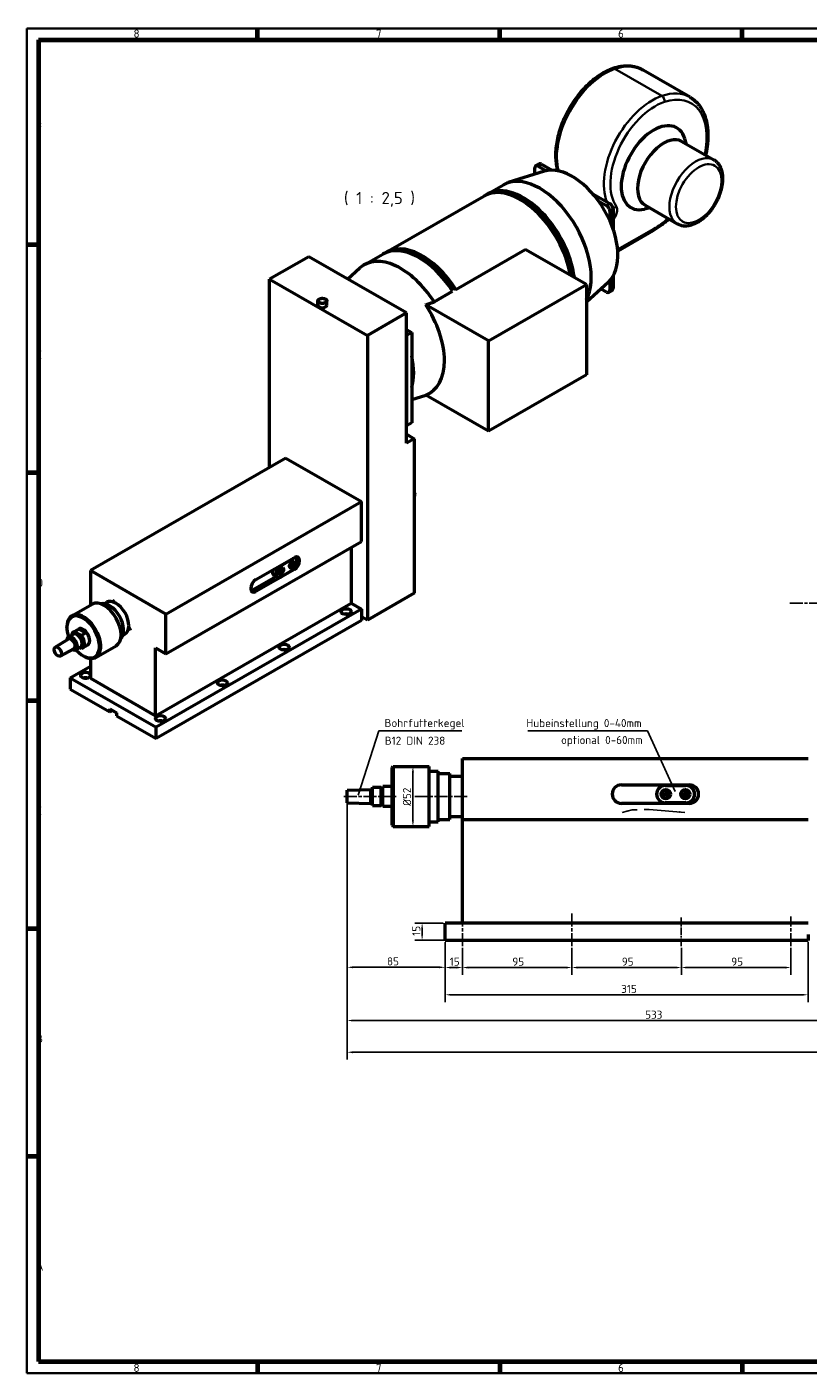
# Model space of a CAD drawing. Header units: millimetres. Extents: x 10 to 1672, y 10 to 1179.
# Tile 1 of 4: x 10 to 688, y 10 to 1179. Entities that reach past the tile are written whole.
import ezdxf

# ---------------------------------------------------------------- set-up
doc = ezdxf.new("R2010")
doc.units = ezdxf.units.MM
doc.header["$LTSCALE"] = 2
doc.linetypes.add('CHAIN', pattern=[0.3543, 0.2362, -0.0295, 0.0591, -0.0295])
doc.layers.get('0').update_dxf_attribs({"lineweight": 25})
for name, color, linetype, lineweight in [('Bemaßung (ISO)', 7, 'Continuous', 25), ('Mittellinie (ISO)', 7, 'Continuous', 25), ('Rahmen (ISO)', 7, 'Continuous', 70), ('Sichtbar (ISO)', 7, 'Continuous', 50), ('Sichtbar schmal (ISO)', 7, 'Continuous', 35), ('Symbol (ISO)', 7, 'Continuous', 25)]:
    doc.layers.add(name, color=color, linetype=linetype, lineweight=lineweight)
doc.styles.add('Bezeichnungstext (DIN)', font='isocpeur.ttf')
doc.styles.add('Notiztext (DIN)', font='isocpeur.ttf')
doc.dimstyles.new('Durchmesser', dxfattribs={"dimscale": 2, "dimtxt": 3.5, "dimasz": 2.5, "dimexe": 3.175, "dimexo": 0.8, "dimgap": 0.8, "dimtad": 1, "dimdec": 3, "dimrnd": 1e-08, "dimtxsty": 'Notiztext (DIN)', "dimcen": 0.09, "dimdle": 10, "dimclrd": 256, "dimclre": 256, "dimclrt": 256, "dimazin": 2, "dimtfac": 0.571429, "dimtdec": 3, "dimtmove": 0, "dimatfit": 3, "dimfxl": 1, "dimtolj": 1, "dimtzin": 0, "dimlwd": -1, "dimlwe": -1, "dimarcsym": 0})
doc.dimstyles.new('Standard (DIN)', dxfattribs={"dimscale": 2, "dimtxt": 3.5, "dimasz": 2.5, "dimexe": 3.175, "dimexo": 0.8, "dimgap": 0.8, "dimtad": 1, "dimdec": 3, "dimrnd": 1e-08, "dimtxsty": 'Notiztext (DIN)', "dimcen": 0.09, "dimdle": 10, "dimclrd": 256, "dimclre": 256, "dimclrt": 256, "dimazin": 2, "dimtfac": 0.571429, "dimtdec": 3, "dimtmove": 0, "dimatfit": 3, "dimfxl": 1, "dimtolj": 1, "dimlwd": -1, "dimlwe": -1, "dimarcsym": 0})
doc.dimstyles.new('Standard - Methode 2a (DIN)$7', dxfattribs={"dimscale": 2, "dimtxt": 3.5, "dimasz": 2.5, "dimexe": 3.175, "dimexo": 0.8, "dimgap": 0.8, "dimtad": 1, "dimtih": 1, "dimtoh": 1, "dimrnd": 1e-08, "dimtxsty": 'Notiztext (DIN)', "dimcen": 0.09, "dimdle": 10, "dimclrd": 256, "dimclre": 256, "dimclrt": 256, "dimazin": 2, "dimtfac": 1, "dimtmove": 0, "dimatfit": 3, "dimfxl": 1, "dimtolj": 1, "dimlwd": -1, "dimlwe": -1, "dimarcsym": 0})

# ---------------------------------------------------------------- blocks, each defined once
blk = doc.blocks.new('Ränder Hagen+Goebel Rahmen')
at = {"layer": 'Rahmen (ISO)', "linetype": 'Continuous', "lineweight": 35}
for p, q in [((5, 589), (5, 5)), ((5, 589), (836, 589)), ((5, 5), (836, 5))]:
    blk.add_line(p, q, dxfattribs=at)
at = {"layer": 'Rahmen (ISO)'}
for p, q in [((105.125, 584), (105.125, 589)), ((210.25, 584), (210.25, 589)), ((315.375, 584), (315.375, 589)), ((10, 584), (831, 584)), ((10, 584), (10, 10)), ((10, 495), (5, 495)), ((10, 396), (5, 396)), ((10, 297), (5, 297)), ((10, 198), (5, 198)), ((10, 99), (5, 99)), ((10, 10), (831, 10)), ((105.125, 10), (105.125, 5)), ((210.25, 10), (210.25, 5)), ((315.375, 10), (315.375, 5))]:
    blk.add_line(p, q, dxfattribs=at)
at = {"layer": 'Symbol (ISO)', "char_height": 3.5, "style": 'Notiztext (DIN)'}
for s, insert, attachment_point in [('8', (52.562, 585), 8), ('7', (157.687, 585), 8), ('6', (262.812, 585), 8), ('F', (9, 544.5), 7), ('E', (9, 445.5), 7), ('D', (9, 346.5), 7), ('C', (9, 247.5), 7), ('B', (9, 148.5), 7), ('A', (9, 49.5), 7), ('8', (52.562, 9), 2), ('7', (157.687, 9), 2), ('6', (262.812, 9), 2)]:
    blk.add_mtext(s, dxfattribs=dict(at, insert=insert, attachment_point=attachment_point))
blk = doc.blocks.new('*D12')
at = {"layer": 'Bemaßung (ISO)'}
for p, q in [((371.4, 400.9), (346.6, 400.9)), ((686.4, 385.9), (346.6, 385.9)), ((353, 390.9), (353, 395.9))]:
    blk.add_line(p, q, dxfattribs=at)
for points in [[(352.2, 395.9), (353.8, 395.9), (353, 400.9)], [(352.2, 390.9), (353.8, 390.9), (353, 385.9)]]:
    blk.add_solid(points, dxfattribs=at)
at = {"layer": 'Defpoints', "color": 0}
for p in [(353, 400.9), (373, 400.9), (688, 385.9)]:
    blk.add_point(p, dxfattribs=at)
at = {"layer": 'Bemaßung (ISO)', "insert": (344.4, 389.9), "char_height": 7, "attachment_point": 1, "rotation": 90, "style": 'Notiztext (DIN)'}
blk.add_mtext('\\A1;15', dxfattribs=at)
blk = doc.blocks.new('*D14')
at = {"layer": 'Bemaßung (ISO)'}
blk.add_line((345, 531.9), (345, 489.9), dxfattribs=at)
for points in [[(344.2, 531.9), (345.9, 531.9), (345, 536.9)], [(344.2, 489.9), (345.9, 489.9), (345, 484.9)]]:
    blk.add_solid(points, dxfattribs=at)
at = {"layer": 'Defpoints', "color": 0}
for p in [(328, 536.9), (345, 484.9), (359, 484.9)]:
    blk.add_point(p, dxfattribs=at)
at = {"layer": 'Bemaßung (ISO)', "insert": (336.4, 502.6), "char_height": 7, "attachment_point": 1, "rotation": 90, "style": 'Notiztext (DIN)'}
blk.add_mtext('\\A1;Ø52', dxfattribs=at)
blk = doc.blocks.new('*D15')
at = {"layer": 'Bemaßung (ISO)'}
for p, q in [((288, 514.9), (288, 356.1)), ((373, 384.3), (373, 356.1)), ((293, 362.5), (368, 362.5))]:
    blk.add_line(p, q, dxfattribs=at)
for points in [[(293, 363.3), (293, 361.6), (288, 362.5)], [(368, 363.3), (368, 361.6), (373, 362.5)]]:
    blk.add_solid(points, dxfattribs=at)
at = {"layer": 'Defpoints', "color": 0}
for p in [(288, 516.5), (373, 385.9), (373, 362.5)]:
    blk.add_point(p, dxfattribs=at)
at = {"layer": 'Bemaßung (ISO)', "insert": (322.5, 371.1), "char_height": 7, "attachment_point": 1, "style": 'Notiztext (DIN)'}
blk.add_mtext('\\A1;85', dxfattribs=at)
blk = doc.blocks.new('*D18')
at = {"layer": 'Bemaßung (ISO)'}
for p, q in [((373, 384.3), (373, 332.3)), ((688, 384.3), (688, 332.3)), ((683, 338.6), (378, 338.6))]:
    blk.add_line(p, q, dxfattribs=at)
for points in [[(378, 339.4), (378, 337.8), (373, 338.6)], [(683, 339.4), (683, 337.8), (688, 338.6)]]:
    blk.add_solid(points, dxfattribs=at)
at = {"layer": 'Defpoints', "color": 0}
for p in [(373, 385.9), (688, 385.9), (373, 338.6)]:
    blk.add_point(p, dxfattribs=at)
at = {"layer": 'Bemaßung (ISO)', "insert": (525.8, 347.2), "char_height": 7, "attachment_point": 1, "style": 'Notiztext (DIN)'}
blk.add_mtext('\\A1;315', dxfattribs=at)
blk = doc.blocks.new('*D26')
at = {"layer": 'Bemaßung (ISO)'}
for p, q in [((373, 384.3), (373, 355.9)), ((388, 379.3), (388, 355.9)), ((378, 362.3), (383, 362.3))]:
    blk.add_line(p, q, dxfattribs=at)
for points in [[(378, 363.1), (378, 361.4), (373, 362.3)], [(383, 363.1), (383, 361.4), (388, 362.3)]]:
    blk.add_solid(points, dxfattribs=at)
at = {"layer": 'Defpoints', "color": 0}
for p in [(373, 385.9), (388, 380.9), (388, 362.3)]:
    blk.add_point(p, dxfattribs=at)
at = {"layer": 'Bemaßung (ISO)', "insert": (377, 370.9), "char_height": 7, "attachment_point": 1, "style": 'Notiztext (DIN)'}
blk.add_mtext('\\A1;15', dxfattribs=at)
blk = doc.blocks.new('*D27')
at = {"layer": 'Bemaßung (ISO)'}
for p, q in [((388, 379.3), (388, 355.9)), ((483, 379.3), (483, 355.9)), ((393, 362.3), (478, 362.3))]:
    blk.add_line(p, q, dxfattribs=at)
for points in [[(393, 363.1), (393, 361.4), (388, 362.3)], [(478, 363.1), (478, 361.4), (483, 362.3)]]:
    blk.add_solid(points, dxfattribs=at)
at = {"layer": 'Defpoints', "color": 0}
for p in [(388, 380.9), (483, 380.9), (483, 362.3)]:
    blk.add_point(p, dxfattribs=at)
at = {"layer": 'Bemaßung (ISO)', "insert": (431.3, 370.9), "char_height": 7, "attachment_point": 1, "style": 'Notiztext (DIN)'}
blk.add_mtext('\\A1;95', dxfattribs=at)
blk = doc.blocks.new('*D28')
at = {"layer": 'Bemaßung (ISO)'}
for p, q in [((483, 379.3), (483, 355.9)), ((578, 379.3), (578, 355.9)), ((488, 362.3), (573, 362.3))]:
    blk.add_line(p, q, dxfattribs=at)
for points in [[(488, 363.1), (488, 361.4), (483, 362.3)], [(573, 363.1), (573, 361.4), (578, 362.3)]]:
    blk.add_solid(points, dxfattribs=at)
at = {"layer": 'Defpoints', "color": 0}
for p in [(483, 380.9), (578, 380.9), (578, 362.3)]:
    blk.add_point(p, dxfattribs=at)
at = {"layer": 'Bemaßung (ISO)', "insert": (526.3, 370.9), "char_height": 7, "attachment_point": 1, "style": 'Notiztext (DIN)'}
blk.add_mtext('\\A1;95', dxfattribs=at)
blk = doc.blocks.new('*D29')
at = {"layer": 'Bemaßung (ISO)'}
for p, q in [((578, 379.3), (578, 355.9)), ((673, 379.3), (673, 355.9)), ((583, 362.3), (668, 362.3))]:
    blk.add_line(p, q, dxfattribs=at)
for points in [[(583, 363.1), (583, 361.4), (578, 362.3)], [(668, 363.1), (668, 361.4), (673, 362.3)]]:
    blk.add_solid(points, dxfattribs=at)
at = {"layer": 'Defpoints', "color": 0}
for p in [(578, 380.9), (673, 380.9), (673, 362.3)]:
    blk.add_point(p, dxfattribs=at)
at = {"layer": 'Bemaßung (ISO)', "insert": (621.3, 370.9), "char_height": 7, "attachment_point": 1, "style": 'Notiztext (DIN)'}
blk.add_mtext('\\A1;95', dxfattribs=at)
blk = doc.blocks.new('*D32')
at = {"layer": 'Bemaßung (ISO)'}
for p, q in [((288, 514.9), (288, 309.9)), ((821, 460.4), (821, 309.9)), ((293, 316.2), (816, 316.2))]:
    blk.add_line(p, q, dxfattribs=at)
for points in [[(293, 317.1), (293, 315.4), (288, 316.2)], [(816, 317.1), (816, 315.4), (821, 316.2)]]:
    blk.add_solid(points, dxfattribs=at)
at = {"layer": 'Defpoints', "color": 0}
for p in [(288, 516.5), (821, 462), (821, 316.2)]:
    blk.add_point(p, dxfattribs=at)
at = {"layer": 'Bemaßung (ISO)', "insert": (546.6, 324.8), "char_height": 7, "attachment_point": 1, "style": 'Notiztext (DIN)'}
blk.add_mtext('\\A1;533', dxfattribs=at)
blk = doc.blocks.new('*D37')
at = {"layer": 'Bemaßung (ISO)'}
for p, q in [((1247.5, 715.1), (1247.5, 282.3)), ((288, 514.9), (288, 282.3)), ((293, 288.7), (1242.5, 288.7))]:
    blk.add_line(p, q, dxfattribs=at)
for points in [[(293, 289.5), (293, 287.8), (288, 288.7)], [(1242.5, 289.5), (1242.5, 287.8), (1247.5, 288.7)]]:
    blk.add_solid(points, dxfattribs=at)
at = {"layer": 'Defpoints', "color": 0}
for p in [(1247.5, 716.7), (288, 516.5), (1247.5, 288.7)]:
    blk.add_point(p, dxfattribs=at)
at = {"layer": 'Bemaßung (ISO)', "insert": (750.9, 297.3), "char_height": 7, "attachment_point": 1, "style": 'Notiztext (DIN)'}
blk.add_mtext('\\A1; ca. 960', dxfattribs=at)

msp = doc.modelspace()

# ---------------------------------------------------------------- linework, layer by layer
at = {"layer": 'Mittellinie (ISO)', "linetype": 'CHAIN', "ltscale": 23.990969}
for p, q in [((672.0554, 678.8805), (1092.7496, 678.8805)), ((285.0074, 510.8805), (331.3124, 510.8805)), ((346.6966, 510.8805), (392.3923, 510.8805)), ((482.9915, 380.8805), (482.9915, 409.6083)), ((387.9915, 380.8805), (387.9915, 407.3241)), ((672.9915, 380.8805), (672.9915, 406.5166))]:
    msp.add_line(p, q, dxfattribs=at)
at = {"layer": 'Mittellinie (ISO)', "linetype": 'CHAIN', "ltscale": 13.803725}
msp.add_line((577.9915, 380.8805), (577.9915, 405.7252), dxfattribs=at)
at = {"layer": 'Sichtbar (ISO)'}
for p, q in [((585.5761, 1118.2342), (544.8467, 1141.6887)), ((578.5254, 1079.8288), (606.244, 1063.8668)), ((582.5498, 1077.5113), (581.1301, 1082.0875)), ((459.2203, 1053.9274), (427.8324, 1044.0929)), ((450.8335, 1051.2996), (450.8335, 1056.8027)), ((454.4942, 1060.269), (451.6658, 1058.6402)), ((453.6619, 1058.4441), (460.7772, 1054.3467)), ((456.4903, 1060.0729), (465.5062, 1054.881)), ((409.3951, 1034.071), (423.5373, 1042.215)), ((321.7139, 983.5788), (406.5667, 1032.4423)), ((501.2146, 1034.3179), (515.8873, 1025.8684)), ((505.9436, 1028.3371), (513.0589, 1024.2397)), ((515.8873, 1019.3407), (515.8873, 1011.1141)), ((518.7157, 1020.9695), (518.7157, 1003.9927)), ((550.6117, 1022.05), (545.9411, 1020.9809)), ((546.5873, 1024.3675), (574.3059, 1008.4054)), ((553.2388, 1002.1699), (522.832, 984.6598)), ((382.3237, 951.3121), (442.5906, 986.0175)), ((495.5441, 955.5237), (442.5906, 986.0175)), ((254.5621, 979.7054), (220.6209, 960.16)), ((339.4149, 930.8419), (254.5621, 979.7054)), ((302.7849, 972.6783), (318.8855, 981.95)), ((220.6209, 960.16), (305.4738, 911.2965)), ((220.6209, 796.7137), (220.6209, 960.16)), ((288.3574, 960.244), (299.0767, 969.9716)), ((515.8873, 958.8934), (515.8873, 950.6667)), ((518.7157, 962.7572), (518.7157, 952.2955)), ((363.3947, 940.4116), (379.4953, 949.6833)), ((377.4991, 952.6974), (378.7086, 953.3939)), ((378.7086, 953.3939), (382.3237, 951.3121)), ((410.6912, 906.6602), (495.5441, 955.5237)), ((514.6556, 957.6625), (495.5441, 940.1652)), ((495.5441, 955.5237), (495.5441, 877.0392)), ((513.0589, 949.0253), (508.2478, 951.7959)), ((517.8834, 950.458), (515.055, 948.8292)), ((262.4415, 937.6828), (262.4415, 940.953)), ((270.4415, 937.6828), (270.4415, 940.953)), ((410.6912, 906.6602), (356.1798, 938.0512)), ((339.4149, 930.8419), (305.4738, 911.2965)), ((339.4149, 817.6934), (339.4149, 930.8419)), ((339.4149, 916.4329), (343.9404, 913.8268)), ((343.9404, 913.8268), (339.4149, 911.2208)), ((343.9404, 913.8268), (343.9404, 835.3423)), ((305.4738, 911.2965), (305.4738, 664.0703)), ((339.4149, 911.2208), (339.4149, 832.7363)), ((410.6912, 828.1757), (410.6912, 906.6602)), ((495.5441, 877.0392), (410.6912, 828.1757)), ((343.9404, 855.6558), (356.1987, 859.5559)), ((410.6912, 828.1757), (356.1798, 859.5667)), ((343.9404, 835.3423), (339.4149, 832.7363)), ((339.4149, 825.5116), (346.2031, 821.6025)), ((346.2031, 821.6025), (339.4149, 817.6934)), ((346.2031, 821.6025), (346.2031, 687.5247)), ((234.7631, 804.8576), (65.0574, 707.1306)), ((234.7631, 804.8576), (300.3826, 767.0698)), ((346.2031, 774.8491), (346.7465, 773.4481)), ((346.7465, 773.4481), (346.2031, 773.1352)), ((346.7465, 772.0254), (346.2031, 771.2502)), ((346.2031, 771.7125), (346.7465, 772.0254)), ((130.677, 669.3429), (300.3826, 767.0698)), ((300.3826, 732.4059), (300.3826, 767.0698)), ((130.677, 634.6789), (300.3826, 732.4059)), ((291.3316, 727.1937), (291.3316, 678.7546)), ((208.7415, 699.2544), (242.117, 718.4741)), ((230.2376, 711.3061), (240.4199, 717.1698)), ((239.5561, 712.6792), (240.5298, 713.3656)), ((240.5298, 713.3656), (241.1108, 712.7881)), ((241.3081, 714.6583), (240.7583, 714.975)), ((241.8885, 718.3425), (243.4141, 717.464)), ((65.0574, 707.1306), (65.0574, 676.974)), ((130.677, 669.3429), (65.0574, 707.1306)), ((205.9131, 690.4186), (225.9405, 701.9516)), ((242.117, 708.0095), (208.7415, 688.7898)), ((224.415, 702.8301), (227.2434, 701.2014)), ((228.8969, 704.2676), (228.347, 704.5842)), ((229.5608, 705.7825), (229.8694, 707.0354)), ((230.2119, 705.3109), (229.5608, 705.7825)), ((229.8694, 707.0354), (230.829, 707.8166)), ((231.1715, 706.0921), (230.0401, 706.7436)), ((231.1715, 706.0921), (230.2119, 705.3109)), ((240.4199, 707.3592), (230.2376, 701.4956)), ((230.7594, 707.76), (231.4801, 707.345)), ((230.829, 707.8166), (231.4801, 707.345)), ((231.6914, 709.1205), (231.1416, 709.4371)), ((231.4801, 707.345), (231.1715, 706.0921)), ((238.5135, 709.8055), (237.9637, 710.1221)), ((239.1633, 711.4152), (239.5561, 712.6792)), ((239.7444, 710.8376), (239.1633, 711.4152)), ((239.5867, 712.1756), (240.7181, 711.5241)), ((240.7181, 711.5241), (239.7444, 710.8376)), ((240.3401, 713.2319), (241.1108, 712.7881)), ((241.1108, 712.7881), (240.7181, 711.5241)), ((77.1509, 678.3992), (79.1347, 679.5416)), ((84.0132, 680.043), (86.3553, 681.3917)), ((121.626, 581.0276), (291.3316, 678.7546)), ((291.3316, 678.7546), (300.3826, 673.5425)), ((346.2031, 687.5247), (305.4738, 664.0703)), ((49.0207, 667.7391), (66.557, 677.8376)), ((300.3826, 673.5425), (122.1917, 570.9291)), ((130.677, 634.6789), (130.677, 669.3429)), ((300.3826, 673.5425), (300.3826, 663.7319)), ((305.4738, 664.0703), (300.3826, 667.0021)), ((44.6928, 657.5323), (44.6928, 658.1838)), ((50.3172, 653.715), (54.8426, 656.3211)), ((51.0354, 654.0014), (54.9952, 656.2816)), ((54.9952, 656.2816), (61.2199, 652.9437)), ((97.9861, 655.7787), (100.3282, 657.1274)), ((300.3826, 663.7319), (122.1917, 561.1186)), ((34.5072, 640.521), (45.8806, 647.5768)), ((46.0244, 649.3967), (50.2671, 651.8399)), ((46.9135, 647.8315), (46.9227, 647.8368)), ((57.2601, 650.6634), (51.0354, 654.0014)), ((61.2199, 652.9437), (57.2601, 650.6634)), ((93.12, 650.6686), (95.1037, 651.8109)), ((38.9545, 632.798), (50.7659, 639.0935)), ((51.5046, 639.859), (51.5138, 639.8643)), ((52.4121, 638.3044), (56.6547, 640.7476)), ((55.8591, 640.2895), (57.3121, 639.5103)), ((58.3017, 639.8497), (62.8272, 642.4557)), ((58.7802, 633.0691), (59.3437, 632.7421)), ((69.7805, 631.6892), (87.3167, 641.7877)), ((121.626, 639.891), (130.677, 634.6789)), ((121.626, 581.0276), (121.626, 639.891)), ((47.5212, 613.929), (65.0574, 624.0275)), ((65.0574, 630.7597), (65.0574, 613.6032)), ((47.5212, 613.929), (47.5212, 604.1184)), ((47.5212, 613.929), (122.1917, 570.9291)), ((65.0574, 613.6032), (121.626, 581.0276)), ((47.5212, 604.1184), (82.028, 584.2473)), ((82.028, 586.8634), (87.6849, 583.6059)), ((82.028, 584.2473), (82.028, 586.8634)), ((84.2995, 585.5554), (82.028, 584.2473)), ((87.6849, 583.6059), (87.6849, 580.9897)), ((87.6849, 580.9897), (122.1917, 561.1186)), ((122.1917, 561.1186), (122.1917, 570.9291)), ((387.9915, 543.8805), (687.9915, 543.8805)), ((387.9915, 490.8805), (387.9915, 543.8805)), ((326.9915, 535.8805), (327.9915, 536.8805)), ((326.9915, 485.8805), (326.9915, 535.8805)), ((327.9915, 536.8805), (327.9915, 484.8805)), ((327.9915, 536.8805), (358.9915, 536.8805)), ((358.9915, 484.8805), (358.9915, 536.8805)), ((358.9915, 532.8805), (366.9915, 532.8805)), ((366.9915, 488.8805), (366.9915, 532.8805)), ((366.9915, 530.8805), (376.9915, 530.8805)), ((376.9915, 490.8805), (376.9915, 530.8805)), ((376.9915, 528.3805), (387.9915, 528.3805)), ((287.9915, 516.4515), (308.4915, 517)), ((287.9915, 505.3095), (287.9915, 516.4515)), ((308.4915, 504.761), (308.4915, 517)), ((308.4915, 516.6305), (309.9915, 516.6305)), ((309.9915, 502.8805), (309.9915, 518.8805)), ((309.9915, 518.8805), (317.4915, 518.8805)), ((317.4915, 502.8805), (317.4915, 518.8805)), ((317.4915, 517.8805), (318.9915, 517.8805)), ((325.9915, 519.4123), (318.9915, 519.4123)), ((318.9915, 502.4055), (318.9915, 519.4123)), ((325.9915, 519.4123), (325.9915, 520.8805)), ((325.9915, 520.8805), (326.9915, 520.8805)), ((525.9915, 520.8805), (584.9915, 520.8805)), ((563.3406, 514.1748), (565.037, 514.5244)), ((563.9915, 520.3805), (581.9915, 520.3805)), ((565.037, 514.5244), (566.1879, 513.23)), ((287.9915, 505.3095), (308.4915, 504.761)), ((308.4915, 505.1305), (309.9915, 505.1305)), ((309.9915, 502.8805), (317.4915, 502.8805)), ((317.4915, 503.8805), (318.9915, 503.8805)), ((584.9915, 504.8805), (525.9915, 504.8805)), ((562.7951, 512.5309), (563.3406, 514.1748)), ((563.946, 511.2366), (562.7951, 512.5309)), ((565.6424, 511.5861), (563.946, 511.2366)), ((581.9915, 505.3805), (563.9915, 505.3805)), ((566.1879, 513.23), (565.6424, 511.5861)), ((579.7702, 512.6883), (580.4644, 514.2751)), ((580.7973, 511.2936), (579.7702, 512.6883)), ((580.4644, 514.2751), (582.1857, 514.4673)), ((582.5186, 511.4858), (580.7973, 511.2936)), ((582.1857, 514.4673), (583.2129, 513.0727)), ((583.2129, 513.0727), (582.5186, 511.4858)), ((318.9915, 502.4055), (325.9915, 502.4055)), ((318.9915, 502.0621), (318.9915, 502.4055)), ((325.9915, 502.0621), (318.9915, 502.0621)), ((325.9915, 500.8805), (325.9915, 502.4055)), ((325.9915, 500.8805), (326.9915, 500.8805)), ((376.9915, 493.3805), (387.9915, 493.3805)), ((326.9915, 485.8805), (327.9915, 484.8805)), ((327.9915, 484.8805), (358.9915, 484.8805)), ((358.9915, 488.8805), (366.9915, 488.8805)), ((366.9915, 490.8805), (376.9915, 490.8805)), ((387.9915, 490.8805), (687.9915, 490.8805)), ((387.9915, 400.8805), (387.9915, 490.8805)), ((372.9915, 385.8805), (372.9915, 400.8805)), ((687.9915, 400.8805), (372.9915, 400.8805)), ((687.9915, 385.8805), (372.9915, 385.8805)), ((687.9915, 390.8805), (687.9915, 385.8805))]:
    msp.add_line(p, q, dxfattribs=at)
at = {"layer": 'Sichtbar (ISO)', "flags": 128}
for points in [[(518.4915, 1143.0733), (517.1165, 1142.5826), (515.7408, 1142.0384), (514.3654, 1141.4417), (512.9913, 1140.7934), (511.6196, 1140.0945), (510.2514, 1139.346), (508.8877, 1138.5487), (507.5295, 1137.7037), (506.1779, 1136.8119), (504.834, 1135.8743), (503.4988, 1134.8918), (502.1735, 1133.8655), (500.8591, 1132.7965), (499.5568, 1131.686), (498.2676, 1130.5353), (496.9927, 1129.3455), (495.7331, 1128.1179), (494.49, 1126.8535), (493.2645, 1125.5537), (492.0577, 1124.2195), (490.8707, 1122.8523), (489.7046, 1121.4534), (488.5604, 1120.0243), (487.4392, 1118.5664), (486.342, 1117.0814), (485.2697, 1115.5705), (484.2235, 1114.0353), (483.2042, 1112.4773), (482.2129, 1110.8979), (481.2507, 1109.2986), (480.3184, 1107.6809), (479.4171, 1106.0464), (478.5476, 1104.3968), (477.7105, 1102.7336), (476.9067, 1101.0585), (476.137, 1099.3731), (475.4021, 1097.6789), (474.7027, 1095.9777), (474.0398, 1094.271), (473.4139, 1092.5603), (472.8259, 1090.8475), (472.2765, 1089.134), (471.7661, 1087.4216), (471.2951, 1085.7117), (470.8641, 1084.0059), (470.4736, 1082.3058), (470.124, 1080.6129), (469.8159, 1078.9288), (469.5496, 1077.255), (469.3257, 1075.5932), (469.1447, 1073.9448), (469.0068, 1072.3113), (468.9125, 1070.6941), (468.8619, 1069.0947), (468.8553, 1067.5143), (468.8932, 1065.9545), (468.9756, 1064.4166), (469.1031, 1062.9019), (469.2759, 1061.4119), (469.4942, 1059.948), (469.7584, 1058.5115), (470.0688, 1057.1039), (470.4255, 1055.7264), (470.8289, 1054.3807)], [(544.8467, 1141.6887), (544.1434, 1142.0791), (543.4279, 1142.4475), (542.7007, 1142.7935), (541.9624, 1143.1171), (541.2133, 1143.4181), (540.454, 1143.6963), (539.685, 1143.9516), (538.9066, 1144.1839), (538.1195, 1144.3933), (537.324, 1144.5798), (536.5206, 1144.7433), (535.7097, 1144.884), (534.8919, 1145.0018), (534.0675, 1145.0968), (533.2369, 1145.1691), (532.4005, 1145.2189), (531.5586, 1145.2463), (530.7116, 1145.2514), (529.8599, 1145.2344), (529.0039, 1145.1954), (528.1437, 1145.1345), (527.2798, 1145.052), (526.4123, 1144.9479), (525.5416, 1144.8226), (524.668, 1144.6761), (523.7917, 1144.5086), (522.913, 1144.3204), (522.0321, 1144.1115), (521.1493, 1143.8822), (520.2648, 1143.6326), (519.3788, 1143.3629), (518.4915, 1143.0733)], [(585.5761, 1118.2342), (586.2166, 1117.8527), (586.8456, 1117.4524), (587.463, 1117.0338), (588.0685, 1116.597), (588.662, 1116.1425), (589.2431, 1115.6706), (589.8118, 1115.1814), (590.3677, 1114.6753), (590.9108, 1114.1527), (591.4407, 1113.6139), (591.9574, 1113.059), (592.4605, 1112.4885), (592.9499, 1111.9026), (593.4254, 1111.3017), (593.8868, 1110.686), (594.3338, 1110.0558), (594.7663, 1109.4115), (595.1842, 1108.7534), (595.5877, 1108.0819), (595.9766, 1107.3973), (596.3512, 1106.6998), (596.7113, 1105.9897), (597.057, 1105.2673), (597.3882, 1104.5327), (597.7051, 1103.7863), (598.0075, 1103.0282), (598.2956, 1102.2588), (598.5693, 1101.4784), (598.8286, 1100.6871), (599.0735, 1099.8852), (599.3042, 1099.0729), (599.5204, 1098.2506), (599.7224, 1097.4185), (599.91, 1096.5768), (600.0833, 1095.7259), (600.2423, 1094.8658), (600.3871, 1093.9968), (600.5177, 1093.119), (600.6343, 1092.2328), (600.7367, 1091.3383), (600.8251, 1090.4357), (600.8994, 1089.5254), (600.9598, 1088.6075), (601.0063, 1087.6822), (601.0389, 1086.7499), (601.0577, 1085.8106), (601.0626, 1084.8647), (601.0538, 1083.9124), (601.0313, 1082.9538), (600.9951, 1081.9893), (600.9453, 1081.0191), (600.8819, 1080.0434), (600.8049, 1079.0623), (600.7144, 1078.0763), (600.6105, 1077.0854), (600.4931, 1076.0899), (600.3624, 1075.0902), (600.2184, 1074.0864), (600.0613, 1073.0788), (599.891, 1072.0676), (599.7076, 1071.0531), (599.5112, 1070.0356), (599.3018, 1069.0153), (599.0796, 1067.9925)], [(574.3059, 1008.4054), (574.8032, 1008.1332), (575.3115, 1007.8827), (575.8301, 1007.6539), (576.358, 1007.4468), (576.8945, 1007.2615), (577.4387, 1007.0979), (577.9898, 1006.9562), (578.5468, 1006.8363), (579.1091, 1006.7382), (579.6756, 1006.6621), (580.2456, 1006.6078), (580.8183, 1006.5749), (581.3932, 1006.5627), (581.9701, 1006.5709), (582.5485, 1006.5992), (583.1281, 1006.6472), (583.7085, 1006.7146), (584.2895, 1006.8008), (584.8705, 1006.9057), (585.4512, 1007.0287), (586.0314, 1007.1696), (586.6105, 1007.328), (587.1885, 1007.5035), (587.7652, 1007.6957), (588.3406, 1007.9043), (588.9144, 1008.1292), (589.4865, 1008.37), (590.0567, 1008.6265), (590.6248, 1008.8984), (591.1907, 1009.1854), (591.7542, 1009.4872), (592.3152, 1009.8036), (592.8734, 1010.1343), (593.4287, 1010.4791), (593.9809, 1010.8376), (594.5298, 1011.2096), (595.0754, 1011.595), (595.6173, 1011.9934), (596.1554, 1012.4046), (596.6895, 1012.8284), (597.2194, 1013.2645), (597.7448, 1013.7126), (598.2656, 1014.1725), (598.7816, 1014.6439), (599.2926, 1015.1265), (599.7983, 1015.6202), (600.2986, 1016.1245), (600.7933, 1016.6393), (601.2821, 1017.1644), (601.7648, 1017.6994), (602.2413, 1018.244), (602.7113, 1018.798), (603.1745, 1019.361), (603.6308, 1019.9327), (604.0801, 1020.5129), (604.5219, 1021.1012), (604.9563, 1021.6973), (605.3829, 1022.3008), (605.8015, 1022.9116), (606.212, 1023.5292), (606.6142, 1024.1534), (607.0077, 1024.7839), (607.3925, 1025.4203), (607.7683, 1026.0623), (608.1349, 1026.7096), (608.4922, 1027.3619), (608.8399, 1028.0187), (609.178, 1028.6798), (609.5061, 1029.3449), (609.8243, 1030.0135), (610.1322, 1030.6855), (610.4298, 1031.3603), (610.7169, 1032.0378), (610.9932, 1032.7175), (611.2587, 1033.3992), (611.5131, 1034.0824), (611.7563, 1034.767), (611.9881, 1035.4524), (612.2085, 1036.1384), (612.4172, 1036.8247), (612.6142, 1037.5109), (612.7993, 1038.1968), (612.9724, 1038.882), (613.1334, 1039.5663), (613.2822, 1040.2492), (613.4185, 1040.9305), (613.5424, 1041.61), (613.6536, 1042.2871), (613.7521, 1042.9618), (613.8376, 1043.6336), (613.9102, 1044.3022), (613.9697, 1044.9675), (614.016, 1045.629), (614.049, 1046.2865), (614.0684, 1046.9398), (614.0743, 1047.5886), (614.0663, 1048.2325), (614.0445, 1048.8714), (614.0086, 1049.5049), (613.9585, 1050.1327), (613.8941, 1050.7546), (613.8152, 1051.3703), (613.7217, 1051.9795), (613.6134, 1052.5819), (613.4902, 1053.1772), (613.3518, 1053.7655), (613.1979, 1054.3463), (613.0285, 1054.919), (612.8433, 1055.4833), (612.6423, 1056.0385), (612.4253, 1056.5843), (612.1921, 1057.1201), (611.9427, 1057.6454), (611.677, 1058.1597), (611.3946, 1058.6626), (611.0956, 1059.1535), (610.7798, 1059.632), (610.4471, 1060.0975), (610.0972, 1060.5493), (609.7305, 1060.9864), (609.3472, 1061.4081), (608.948, 1061.8135), (608.5333, 1062.2021), (608.1036, 1062.5731), (607.6593, 1062.9257), (607.2009, 1063.2594), (606.729, 1063.5733), (606.244, 1063.8668)], [(567.1415, 1012.5311), (566.3019, 1011.7656), (565.4572, 1011.0147), (564.6079, 1010.2787), (563.7539, 1009.5578), (562.8957, 1008.8523), (562.0334, 1008.1624), (561.1673, 1007.4883), (560.2976, 1006.8303), (559.4245, 1006.1886), (558.5484, 1005.5633), (557.6693, 1004.9548), (556.7876, 1004.3632), (555.9034, 1003.7887), (555.0171, 1003.2315), (554.1288, 1002.6918), (553.2388, 1002.1699)], [(262.4415, 940.953), (262.4686, 941.2682), (262.5469, 941.5736), (262.6714, 941.8606), (262.8355, 942.1251), (263.033, 942.3659), (263.2584, 942.5828), (263.5081, 942.7769), (263.7795, 942.9493), (264.0696, 943.1008), (264.3764, 943.2319), (264.6977, 943.3428), (265.0313, 943.4336), (265.3749, 943.5045), (265.7262, 943.5551), (266.0825, 943.5856), (266.4415, 943.5957), (266.8004, 943.5856), (267.1568, 943.5551), (267.508, 943.5045), (267.8516, 943.4337), (268.1852, 943.3428), (268.5066, 943.2318), (268.8134, 943.1008), (269.1036, 942.9494), (269.3747, 942.777), (269.6244, 942.5828), (269.8502, 942.3657), (270.0477, 942.1248), (270.2116, 941.8605), (270.3361, 941.5736), (270.4143, 941.2683), (270.4415, 940.953)], [(356.1798, 938.0512), (356.4736, 938.1464), (356.7679, 938.2419), (357.0628, 938.3376), (357.3583, 938.4336), (357.6544, 938.5299), (357.9511, 938.6264), (358.2484, 938.7233), (358.5463, 938.8204), (358.8448, 938.9177), (359.1439, 939.0154), (359.4436, 939.1133), (359.7439, 939.2115), (360.0448, 939.31), (360.3463, 939.4088), (360.6484, 939.5078), (360.9511, 939.6071), (361.2544, 939.7067), (361.5583, 939.8066), (361.8629, 939.9067), (362.168, 940.0071), (362.4737, 940.1078), (362.7801, 940.2088), (363.0871, 940.3101), (363.3947, 940.4116)], [(241.3081, 714.6583), (241.468, 714.5471), (241.6081, 714.4104), (241.726, 714.2522), (241.8209, 714.0762), (241.8934, 713.8853), (241.9443, 713.682), (241.9744, 713.4685), (241.9844, 713.2462), (241.9753, 713.0168), (241.9476, 712.782), (241.902, 712.5433), (241.8391, 712.3026), (241.7597, 712.0617), (241.6645, 711.8225), (241.5544, 711.5869), (241.4305, 711.3568), (241.2937, 711.1341), (241.1451, 710.9206), (240.986, 710.7182), (240.8175, 710.5286), (240.6409, 710.3534), (240.4574, 710.1942), (240.2682, 710.0523), (240.0744, 709.9293), (239.877, 709.8265), (239.6772, 709.7453), (239.4759, 709.6873), (239.2743, 709.6542), (239.0745, 709.6479), (238.8786, 709.6704), (238.6901, 709.723), (238.5135, 709.8055)], [(231.6914, 709.1205), (231.8514, 709.0092), (231.9915, 708.8725), (232.1094, 708.7143), (232.2042, 708.5383), (232.2768, 708.3474), (232.3276, 708.1442), (232.3577, 707.9306), (232.3678, 707.7084), (232.3587, 707.479), (232.331, 707.2441), (232.2853, 707.0054), (232.2225, 706.7648), (232.143, 706.5239), (232.0478, 706.2847), (231.9378, 706.049), (231.8139, 705.8189), (231.677, 705.5962), (231.5285, 705.3828), (231.3694, 705.1804), (231.2009, 704.9908), (231.0243, 704.8156), (230.8407, 704.6563), (230.6515, 704.5145), (230.4577, 704.3914), (230.2604, 704.2886), (230.0606, 704.2074), (229.8592, 704.1494), (229.6577, 704.1163), (229.4579, 704.11), (229.2619, 704.1325), (229.0734, 704.1851), (228.8969, 704.2676)], [(229.7596, 706.5898), (229.77, 706.5961), (229.7805, 706.6024), (229.7911, 706.6087), (229.8017, 706.615), (229.8125, 706.6213), (229.8234, 706.6277), (229.8344, 706.634), (229.8455, 706.6403), (229.8567, 706.6467), (229.868, 706.653), (229.8795, 706.6594), (229.8911, 706.6658), (229.9027, 706.6722), (229.9146, 706.6786), (229.9265, 706.685), (229.9386, 706.6914), (229.9508, 706.6979), (229.9631, 706.7044), (229.9756, 706.7109), (229.9882, 706.7174), (230.0009, 706.7239), (230.0139, 706.7304), (230.0269, 706.737), (230.0401, 706.7436)], [(230.0401, 706.7436), (230.0406, 706.7657), (230.0411, 706.7874), (230.0418, 706.8088), (230.0425, 706.8299), (230.0434, 706.8507), (230.0443, 706.8713), (230.0453, 706.8916), (230.0465, 706.9116), (230.0477, 706.9314), (230.049, 706.951), (230.0504, 706.9703), (230.0519, 706.9894), (230.0535, 707.0083), (230.0551, 707.027), (230.0569, 707.0455), (230.0588, 707.0638), (230.0607, 707.0819), (230.0627, 707.0999), (230.0649, 707.1177), (230.0671, 707.1353), (230.0694, 707.1528), (230.0718, 707.1701), (230.0743, 707.1873), (230.0769, 707.2043)], [(239.3691, 712.0775), (239.3774, 712.0816), (239.3858, 712.0856), (239.3942, 712.0897), (239.4026, 712.0937), (239.4111, 712.0978), (239.4197, 712.1018), (239.4284, 712.1059), (239.4371, 712.1099), (239.4459, 712.114), (239.4548, 712.118), (239.4637, 712.1221), (239.4727, 712.1262), (239.4818, 712.1303), (239.4909, 712.1343), (239.5002, 712.1384), (239.5095, 712.1425), (239.5188, 712.1466), (239.5283, 712.1507), (239.5378, 712.1549), (239.5474, 712.159), (239.5571, 712.1631), (239.5669, 712.1673), (239.5768, 712.1714), (239.5867, 712.1756)], [(239.5867, 712.1756), (239.5891, 712.2048), (239.5916, 712.2336), (239.5942, 712.2618), (239.597, 712.2895), (239.5999, 712.3167), (239.603, 712.3435), (239.6062, 712.3698), (239.6096, 712.3958), (239.6131, 712.4213), (239.6167, 712.4465), (239.6205, 712.4713), (239.6244, 712.4958), (239.6285, 712.5199), (239.6327, 712.5438), (239.6371, 712.5673), (239.6416, 712.5906), (239.6463, 712.6137), (239.6511, 712.6365), (239.6561, 712.659), (239.6612, 712.6814), (239.6665, 712.7035), (239.6719, 712.7255), (239.6776, 712.7473), (239.6833, 712.7689)]]:
    msp.add_lwpolyline(points, dxfattribs=at)
at = {"layer": 'Sichtbar (ISO)'}
for centre, radius in [((564.4915, 512.8805), 4), ((564.4915, 512.8805), 3.5), ((581.4915, 512.8805), 4), ((581.4915, 512.8805), 3.5)]:
    msp.add_circle(centre, radius, dxfattribs=at)
for centre, radius, start, end in [((525.9915, 512.8805), 8, 90, 270), ((563.9915, 512.8805), 7.5, 90, 270), ((581.9915, 512.8805), 7.5, 270, 90), ((584.9915, 512.8805), 8, 270, 90)]:
    msp.add_arc(centre, radius, start, end, dxfattribs=at)
for centre, major_axis, ratio, start_param, end_param in [((554.0711, 1056.9845), (-19.9613, -34.6633), 0.578093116, 2.649677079, 6.775100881), ((562.5563, 1052.0982), (15.969, 27.7307), 0.578093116, 0, 3.141592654), ((453.6619, 1055.1739), (-1.9961, 3.4663), 0.578093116, 5.499720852, 7.070517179), ((456.4903, 1056.8027), (-1.9961, 3.4663), 0.578093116, 5.499720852, 6.283185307), ((483.3604, 1003.7347), (-27.9458, 48.5287), 0.578093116, 3.269465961, 6.155312), ((440.934, 979.303), (-31.5388, 54.7681), 0.578093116, 4.07789195, 6.327867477), ((455.0761, 987.4469), (-31.5388, 54.7681), 0.578093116, 3.490785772, 6.283185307), ((438.1056, 977.6742), (-31.5388, 54.7681), 0.578093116, 4.141997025, 6.283185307), ((440.934, 979.303), (29.9419, -51.995), 0.578093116, 0.944308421, 2.577271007), ((513.0589, 1020.9695), (1.9961, -3.4663), 0.578093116, 0.787331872, 2.358128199), ((515.8873, 1022.5983), (1.9961, -3.4663), 0.578093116, 0.787331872, 2.358128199), ((350.4243, 927.1819), (-31.5388, 54.7681), 0.578093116, 4.791458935, 6.283185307), ((353.2527, 928.8107), (-31.5388, 54.7681), 0.578093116, 4.791458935, 6.327867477), ((334.3237, 917.9102), (-31.5388, 54.7681), 0.578093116, 4.791458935, 6.408435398), ((353.2527, 928.8107), (29.9419, -51.995), 0.578093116, 1.71462709, 2.577271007), ((513.0589, 952.2955), (1.9961, -3.4663), 0.578093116, 5.499720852, 7.070517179), ((515.8873, 953.9243), (1.9961, -3.4663), 0.578093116, 0, 0.787331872), ((266.4415, 937.6828), (4, 0), 0.575861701, 3.141592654, 6.283185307), ((328.6669, 914.6526), (30.8349, -53.5457), 0.578093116, 6.180897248, 7.96013711), ((306.0394, 901.6224), (28.0191, -48.656), 0.578093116, 0.484978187, 1.089685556), ((338.2835, 777.6103), (5.9884, -10.399), 0.578093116, 0.714759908, 0.859903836), ((240.4199, 712.2645), (2.9942, 5.1995), 0.578093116, 3.925057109, 7.066649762), ((242.117, 713.2418), (3.1938, 5.5461), 0.578093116, 3.925057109, 7.066649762), ((239.2886, 714.8705), (3.1938, 5.5461), 0.578093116, 5.437960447, 5.826372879), ((227.4092, 708.0296), (-2.9942, -5.1995), 0.578093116, 5.081527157, 6.283185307), ((230.2376, 706.4009), (-2.9942, -5.1995), 0.578093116, 3.925057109, 7.066649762), ((208.7415, 694.0221), (-3.1938, -5.5461), 0.578093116, 3.925057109, 7.066649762), ((205.9131, 695.6509), (3.1938, 5.5461), 0.578093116, 3.598405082, 3.925057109), ((76.9368, 659.8126), (-10.3799, 18.0249), 0.578093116, 3.141592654, 6.283185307), ((81.4623, 662.4187), (-8.783, 15.2519), 0.578093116, 3.271765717, 6.153012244), ((87.1192, 665.6762), (-7.9845, 13.8653), 0.578093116, 3.141592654, 6.283185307), ((58.8349, 649.3884), (-9.9806, 17.3317), 0.578093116, 1.896525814, 7.528252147), ((59.4006, 649.7142), (10.3799, -18.0249), 0.578093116, 5.495853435, 10.212109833), ((287.089, 666.8468), (-4.4, 0), 0.575861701, 4.269322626, 5.155455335), ((58.8349, 649.3884), (-3.9923, 6.9327), 0.578093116, 3.141592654, 6.283185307), ((58.2692, 649.0627), (-3.9923, 6.9327), 0.578093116, 4.950989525, 6.116951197), ((49.2183, 643.8506), (-3.1938, 5.5461), 0.578093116, 2.430608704, 6.994169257), ((48.3697, 643.3619), (-2.4431, 4.2424), 0.578093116, 3.122635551, 6.30214241), ((49.2183, 643.8506), (-2.2955, 3.9863), 0.578093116, 3.141592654, 6.283185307), ((54.3094, 646.7824), (-3.9923, 6.9327), 0.578093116, 6.116951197, 6.926686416), ((53.4609, 646.2937), (-3.1938, 5.5461), 0.578093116, 3.141592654, 6.283185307), ((54.3094, 646.7824), (-2.7946, 4.8529), 0.578093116, 3.504315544, 5.920462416), ((54.3094, 646.7824), (3.9923, -6.9327), 0.578093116, 6.059268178, 8.092582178), ((233.3489, 635.8999), (-4.4, 0), 0.575861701, 4.269322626, 5.155455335), ((60.8148, 616.0464), (4.4, 0), 0.575861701, 0.268248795, 6.014936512), ((60.8148, 611.4682), (-4.4, 0), 0.575861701, 4.269322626, 5.155455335), ((179.6087, 604.953), (-4.4, 0), 0.575861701, 4.269322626, 5.155455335), ((125.8686, 574.0062), (-4.4, 0), 0.575861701, 4.269322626, 5.155455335)]:
    msp.add_ellipse(centre, major_axis=major_axis, ratio=ratio, start_param=start_param, end_param=end_param, dxfattribs=at)
for centre, major_axis, ratio in [((240.1371, 712.1016), (1.5969, 2.7731), 0.578093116), ((230.5204, 706.5637), (1.5969, 2.7731), 0.578093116), ((287.089, 671.425), (4.4, 0), 0.575861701), ((36.7732, 636.6839), (-2.2241, 3.8622), 0.578093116), ((233.3489, 640.4782), (4.4, 0), 0.575861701), ((179.6087, 609.5313), (4.4, 0), 0.575861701), ((125.8686, 578.5844), (4.4, 0), 0.575861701)]:
    msp.add_ellipse(centre, major_axis=major_axis, ratio=ratio, dxfattribs=at)
at = {"layer": 'Sichtbar schmal (ISO)'}
for p, q in [((561.0709, 1119.3605), (520.3416, 1142.815)), ((456.4903, 1060.0729), (453.6619, 1058.4441)), ((515.8873, 1025.8684), (513.0589, 1024.2397)), ((518.7157, 1020.9695), (515.8873, 1019.3407)), ((554.0711, 1004.0075), (522.7312, 985.96)), ((518.7157, 952.2955), (515.8873, 950.6667)), ((240.136, 717.3333), (240.4199, 717.1698)), ((229.9537, 711.4697), (230.2376, 711.3061)), ((242.117, 708.0095), (241.6501, 708.2783)), ((208.7415, 688.7898), (205.9131, 690.4186))]:
    msp.add_line(p, q, dxfattribs=at)
for centre, major_axis, ratio, start_param, end_param in [((510.5133, 1082.0678), (34.3334, 59.6209), 0.578093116, 0, 0.580039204), ((511.8847, 1090.5441), (29.5427, 51.3017), 0.578093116, 0.580039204, 2.628641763), ((519.7702, 1139.2831), (-1.2787, 3.7901), 0.682511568, 5.624766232, 6.283185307), ((552.614, 1067.0896), (-29.5427, -51.3017), 0.578093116, 3.721631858, 5.862960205), ((555.4425, 1065.4609), (-27.5466, -47.8354), 0.578093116, 3.721631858, 6.015884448), ((551.2426, 1058.6133), (34.3334, 59.6209), 0.578093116, 0, 0.580039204), ((560.4995, 1115.8287), (-1.2787, 3.7901), 0.682511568, 4.053969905, 5.624766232), ((554.0711, 1056.9845), (32.3373, 56.1546), 0.578093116, 5.228874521, 6.863224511), ((590.2749, 1036.1361), (15.969, 27.7307), 0.578093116, 0, 3.141592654), ((518.7417, 1025.1591), (3.2879, 2.278), 0.7869935, 4.185437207, 5.069242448), ((516.1701, 1016.8458), (4.3915, 7.6259), 0.578093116, 4.346514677, 6.015884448), ((554.0711, 1056.9845), (-32.3373, -56.1546), 0.578093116, 0.783464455, 1.054310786), ((551.2426, 1005.6362), (1.9961, -3.4663), 0.578093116, 0, 0.787331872), ((266.4415, 940.953), (-4, 0), 0.575861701, 0, 3.141592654), ((239.9108, 712.2319), (1.3973, 2.4264), 0.578093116, 0, 1.051545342), ((230.2942, 706.694), (-1.3973, -2.4264), 0.578093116, 5.231639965, 6.283185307), ((230.2942, 706.694), (1.3973, 2.4264), 0.578093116, 0, 1.051545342), ((239.9108, 712.2319), (-1.3973, -2.4264), 0.578093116, 5.231639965, 6.283185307)]:
    msp.add_ellipse(centre, major_axis=major_axis, ratio=ratio, start_param=start_param, end_param=end_param, dxfattribs=at)
for centre, major_axis, ratio in [((593.1034, 1034.5073), (13.9729, 24.2643), 0.578093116), ((266.4415, 941.607), (-3.2, 0), 0.575861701), ((240.1371, 712.1016), (-1.2376, -2.1491), 0.578093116), ((230.5204, 706.5637), (1.2376, 2.1491), 0.578093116)]:
    msp.add_ellipse(centre, major_axis=major_axis, ratio=ratio, dxfattribs=at)

# ---------------------------------------------------------------- block references
at = {"xscale": 2, "yscale": 2, "zscale": 2}
msp.add_blockref('Ränder Hagen+Goebel Rahmen', (0, 0), dxfattribs=at)

# ---------------------------------------------------------------- texts
at = {"layer": 'Symbol (ISO)'}
for s, insert, char_height, attachment_point, style in [('  ( 1 : 2,5 )', (271.7853, 1023.0209), 10.5, 7, 'Bezeichnungstext (DIN)'), ('{ }', (539.616, 500.5413), 7, 9, 'Notiztext (DIN)'), ('{ }', (550.0327, 500.5787), 7, 9, 'Notiztext (DIN)')]:
    msp.add_mtext(s, dxfattribs=dict(at, insert=insert, char_height=char_height, attachment_point=attachment_point, style=style))
at = {"layer": 'Symbol (ISO)', "char_height": 7, "style": 'Notiztext (DIN)'}
for s, insert, width, attachment_point in [('{Hubeinstellung 0-40mm}', (543.5519, 568.9826), 103.546498, 9), ('{Bohrfutterkegel}', (320.4092, 569.0725), 68.571429, 7), ('{B12 DIN 238}', (320.6354, 562.7933), 68.716937, 1), ('{optional 0-60mm}', (473.6027, 563.4141), 93.029436, 1)]:
    msp.add_mtext(s, dxfattribs=dict(at, insert=insert, width=width, attachment_point=attachment_point))

# ---------------------------------------------------------------- dimensions: what is measured, and where the dimension line sits
at = {"layer": 'Bemaßung (ISO)'}
for base, p1, p2, angle, text, dimstyle, override, picture, middle in [((1247.4536, 288.6648), (287.9915, 516.4515), (1247.4536, 716.6648), 180, ' ca. 960', 'Standard (DIN)', {"dimdec": 3, "dimtp": 0, "dimtm": 0, "dimtdec": 3, "dimatfit": 2}, '*D37', (767.7226, 288.6648)), ((345.0211, 484.8805), (327.9915, 536.8805), (358.9915, 484.8805), 90, 'Ø<>', 'Durchmesser', {"dimdec": 3, "dimse1": 1, "dimse2": 1, "dimtp": 0, "dimtm": 0, "dimtdec": 3, "dimatfit": 2}, '*D14', (345.0211, 510.275))]:
    dim = msp.add_linear_dim(base=base, p1=p1, p2=p2, angle=angle, text=text, dimstyle=dimstyle, override=override, dxfattribs=at)
    dim.commit()
    dim.dimension.update_dxf_attribs({"geometry": picture, "text_midpoint": middle, "dimtype": 160})
for base, p1, p2, angle, picture, middle in [((372.9915, 362.4594), (287.9915, 516.4515), (372.9915, 385.8805), 180, '*D15', (326.7466, 362.4594)), ((820.9915, 316.2376), (287.9915, 516.4515), (820.9915, 461.9681), 180, '*D32', (553.2415, 316.2376)), ((352.9915, 400.8805), (687.9915, 385.8805), (372.9915, 400.8805), 90, '*D12', (352.9915, 393.3805)), ((372.9915, 338.6067), (687.9915, 385.8805), (372.9915, 385.8805), 180, '*D18', (531.7574, 338.6067)), ((387.9915, 362.2729), (372.9915, 385.8805), (387.9915, 380.8805), 180, '*D26', (380.4915, 362.2729)), ((482.9915, 362.2691), (387.9915, 380.8805), (482.9915, 380.8805), 180, '*D27', (435.4915, 362.2691)), ((577.9915, 362.2639), (482.9915, 380.8805), (577.9915, 380.8805), 180, '*D28', (530.4915, 362.2639)), ((672.9915, 362.2747), (577.9915, 380.8805), (672.9915, 380.8805), 180, '*D29', (625.4915, 362.2747))]:
    dim = msp.add_linear_dim(base=base, p1=p1, p2=p2, angle=angle, dimstyle='Standard (DIN)', override={"dimdec": 3, "dimtp": 0, "dimtm": 0, "dimtdec": 3, "dimatfit": 2}, dxfattribs=at)
    dim.commit()
    dim.dimension.update_dxf_attribs({"geometry": picture, "text_midpoint": middle, "dimtype": 160})

# ---------------------------------------------------------------- leaders
at = {"layer": 'Symbol (ISO)', "annotation_type": 0, "has_hookline": 1}
for points, hookline_direction, text_width in [([(297.4154, 512.1234), (315.4092, 567.9058), (320.4092, 567.9058)], 0, 67.2), ([(572.5626, 515.063), (548.5519, 567.8159), (543.5519, 567.8159)], 1, 98.7), ([(526.5342, 497.0413), (535.416, 499.3746)], 0, 4.2), ([(581.0854, 497.0413), (550.0327, 499.4121)], 1, 4.2)]:
    msp.add_leader(points, dimstyle='Standard - Methode 2a (DIN)$7', override={"dimgap": 0, "dimtad": 1}, dxfattribs=dict(at, hookline_direction=hookline_direction, text_width=text_width))

doc.saveas('drawing.dxf')
